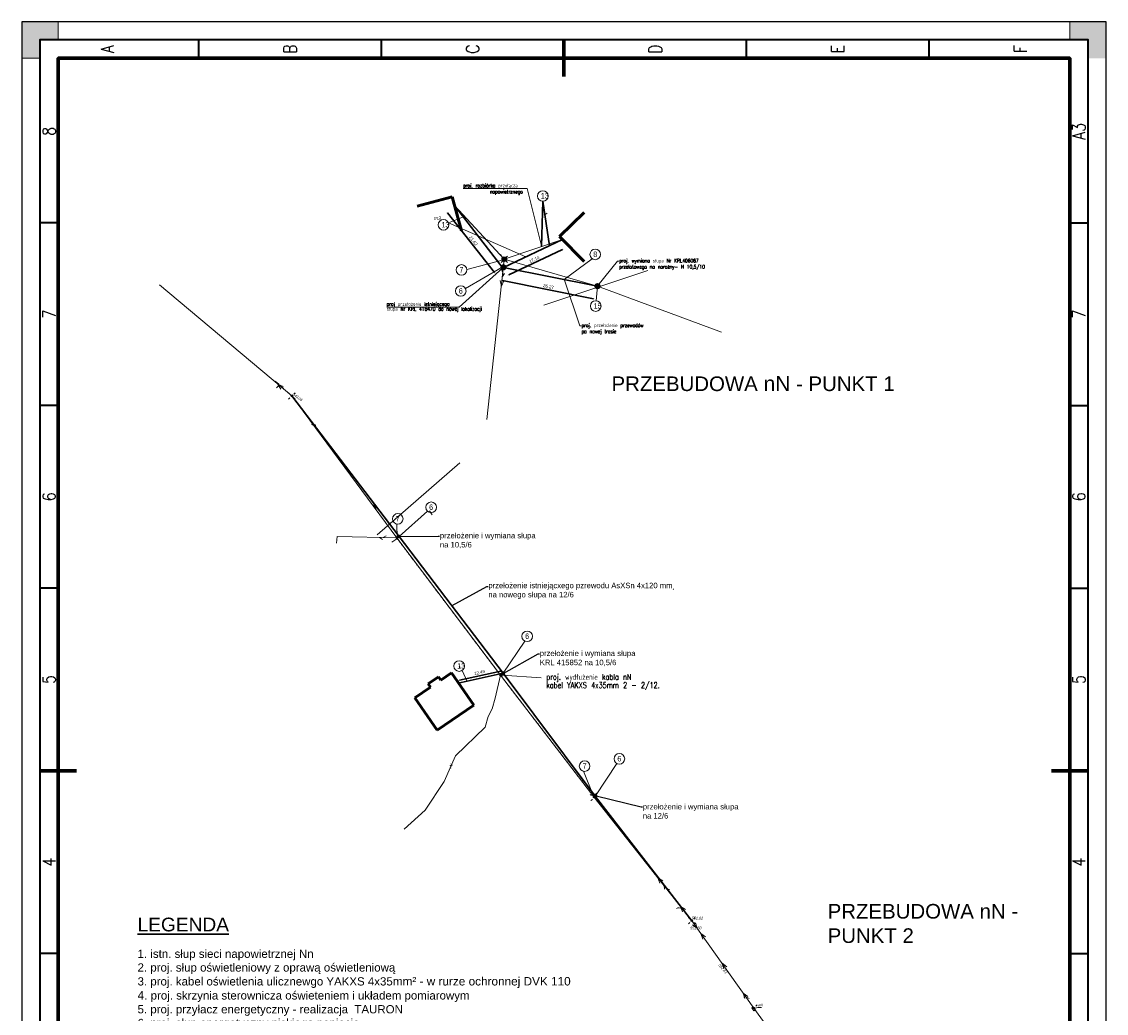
# Model space of a CAD drawing. Header units: metres. Extents: x 7168 to 12828, y 1523 to 3619.
# Tile 4 of 133: x 7449 to 7746, y 2688 to 2959. Entities that reach past the tile are written whole.
import ezdxf
from ezdxf import colors
from ezdxf.entities.mleader import LeaderData, LeaderLine
from ezdxf.enums import TextEntityAlignment as Align
from ezdxf.math import Vec2, Vec3

# ---------------------------------------------------------------- set-up
doc = ezdxf.new("R2010")
doc.units = ezdxf.units.M
for name, pattern in [('( Dashdot )', [1.001, 0.5, -0.25, 0.001, -0.25]), ('2', [0.9, 0.6, -0.3]), ('DGN Style 2', [3.921133, 2.35268, -1.568453])]:
    doc.linetypes.add(name, pattern=pattern)
for name, color, linetype, lineweight in [('1_trasa opis', 1, 'Continuous', 0), ('312-budynek ewidencyjny', 7, 'Continuous', 0), ('312-oznaczenie budynku ewidencyjnego-Atr117', 7, 'Continuous', 0), ('5_urz bezp ruchu pionowa', 216, 'Continuous', 30), ('6_granica proj pasa drogowego DP', 5, '( Dashdot )', 100), ('BUBZ01', 4, 'Continuous', 0), ('BUBZ01_1', 4, 'Continuous', 0), ('chodnik (powierzchnia)', 250, 'Continuous', 0), ('CP_FRAME', 217, 'Continuous', 70), ('CP_FRCENTR', 217, 'Continuous', 70), ('CP_FRMARK', 253, 'Continuous', 15), ('CP_FRREF', 251, 'Continuous', 35), ('CP_LINENORM', 251, 'Continuous', 25), ('CP_TEXTNORM', 53, 'Continuous', 25), ('KTJZ01', 98, 'Continuous', 0), ('KTOK02', 250, 'Continuous', 0), ('plac (powierzchnia)', 250, 'Continuous', 0), ('proj. słupy', 1, 'Continuous', 30), ('PRZEBUDOWA SIECI', 1, 'DGN Style 2', 13), ('przewód elektroenergetyczny (linia)', 250, 'Continuous', 0), ('przewód elektroenergetyczny (linia)-Atr1', 250, 'Continuous', 0), ('przewód telekomunikacyjny (linia)', 250, 'Continuous', 0), ('RTPW02', 98, 'Continuous', 0), ('SUEP_B - Przewód elektroenergetyczny niskiego napięcia', 7, 'Continuous', 0), ('SUTP_B - Przewód telekomunikacyjny napowietrzny', 7, 'Continuous', 0), ('słupy', 250, 'Continuous', 25)]:
    doc.layers.add(name, color=color, linetype=linetype, lineweight=lineweight)
doc.layers.add('AL 4x25', color=250, linetype='Continuous')
doc.styles.add('CP_TXT', font='ROMANS.SHX')
doc.styles.add('CP_TXTCON', font='ROMANS.SHX', dxfattribs={"width": 0.8})
doc.styles.get("Standard").update_dxf_attribs({"font": 'arial.ttf'})
doc.styles.add('Style-Arial', font='arial.ttf')
doc.styles.add('Style-KRENTZ_1250 I 0.20944', font='KRENTZ_1250.shx', dxfattribs={"oblique": 12})
doc.styles.add('Style-txt', font='txt.shx')
doc.dimstyles.new('1 500 (Arial 0.85)', dxfattribs={"dimtxt": 0.85, "dimasz": 0.425, "dimexe": 0.34, "dimexo": 0.425, "dimgap": 0.425, "dimtad": 1, "dimzin": 11, "dimdsep": 46, "dimtxsty": 'Style-Arial', "dimcen": 0.09, "dimse1": 1, "dimse2": 1, "dimclrd": 256, "dimclre": 256, "dimadec": 1, "dimazin": 1, "dimtfac": 1, "dimtofl": 0, "dimtmove": 0, "dimatfit": 3, "dimfxl": 0, "dimfrac": 2, "dimtzin": 11, "dimlwd": -1, "dimlwe": -1, "dimarcsym": 0})

# ---------------------------------------------------------------- blocks, each defined once
blk = doc.blocks.new('*U52')
at = {"layer": 'słupy'}
h = blk.add_hatch(color=7, dxfattribs=at)
edge = h.paths.add_edge_path()
edge.add_arc((0, 0), 2461, 0, 360)
edge = h.paths.add_edge_path(flags=16)
edge.add_arc((0, 0), 1478, 0, 360)
h = blk.add_hatch(color=7, dxfattribs=at)
h.set_gradient(color1=(255, 255, 255), tint=0.41, name='CYLINDER')
edge = h.paths.add_edge_path()
edge.add_arc((0, 0), 1478, 0, 360)
for radius in [2461, 2461, 1478]:
    blk.add_circle((0, 0), radius, dxfattribs=at)
blk = doc.blocks.new('*U53')
at = {"layer": 'słupy'}
h = blk.add_hatch(color=7, dxfattribs=at)
edge = h.paths.add_edge_path()
edge.add_arc((0, 0), 2461, 0, 360)
edge = h.paths.add_edge_path(flags=16)
edge.add_arc((0, 0), 1478, 0, 360)
h = blk.add_hatch(color=7, dxfattribs=at)
h.set_gradient(color1=(255, 255, 255), tint=0.41, name='CYLINDER')
edge = h.paths.add_edge_path()
edge.add_arc((0, 0), 1478, 0, 360)
at = {"layer": 'proj. słupy'}
for radius in [2461, 1478]:
    blk.add_circle((0, 0), radius, dxfattribs=at)
at = {"layer": 'słupy'}
blk.add_circle((0, 0), 2461, dxfattribs=at)
blk = doc.blocks.new('AcDbMLeader_29')
at = {"layer": 'PRZEBUDOWA SIECI', "color": 6, "linetype": 'Continuous', "lineweight": 13, "flags": 128}
for points in [[(7438375.843007, 5508020.553693), (7438392.995507, 5508020.553693)], [(7438393.355507, 5508020.553693), (7438392.995507, 5508020.553693)], [(7438397.281512, 5508004.849809), (7438393.355507, 5508020.553693)]]:
    blk.add_lwpolyline(points, dxfattribs=at)
at = {"layer": 'PRZEBUDOWA SIECI', "color": 6, "linetype": 'Continuous', "lineweight": 13}
blk.add_solid([(7438397.310616, 5508004.857085), (7438397.325168, 5508004.675184), (7438397.252407, 5508004.842533)], dxfattribs=at)
at = {"layer": 'PRZEBUDOWA SIECI', "color": 6, "linetype": 'Continuous', "lineweight": 13, "style": 'Style-txt', "width": 0.75}
for s, p in [('proj. rozbiórka przyłącza', (7438375.843007, 5508021.887026)), ('napowietrznego', (7438383.155507, 5508020.220359))]:
    blk.add_text(s, height=1, dxfattribs=at).set_placement(p, align=Align.TOP_LEFT)
blk = doc.blocks.new('*U55')
at = {"layer": 'słupy'}
h = blk.add_hatch(color=7, dxfattribs=at)
edge = h.paths.add_edge_path()
edge.add_arc((0, 0), 2461, 0, 360)
edge = h.paths.add_edge_path(flags=16)
edge.add_arc((0, 0), 1478, 0, 360)
h = blk.add_hatch(color=7, dxfattribs=at)
h.set_gradient(color1=(255, 255, 255), tint=0.41, name='CYLINDER')
edge = h.paths.add_edge_path()
edge.add_arc((0, 0), 1478, 0, 360)
at = {"layer": 'proj. słupy'}
for radius in [2461, 1478]:
    blk.add_circle((0, 0), radius, dxfattribs=at)
at = {"layer": 'słupy'}
blk.add_circle((0, 0), 2461, dxfattribs=at)
blk = doc.blocks.new('CP_TEXTREFA3')
for p, q in [((-350, 282), (-350, 287)), ((-300, 282), (-300, 287)), ((-250, 282), (-250, 287)), ((-200, 287), (-200, 282)), ((-150, 282), (-150, 287)), ((-100, 282), (-100, 287)), ((-50, 282), (-50, 287)), ((-395, 243.5), (-400, 243.5)), ((-5, 243.5), (0, 243.5)), ((-395, 193.5), (-400, 193.5)), ((-5, 193.5), (0, 193.5)), ((-400, 143.5), (-395, 143.5)), ((-5, 143.5), (0, 143.5)), ((-395, 93.5), (-400, 93.5)), ((-5, 93.5), (0, 93.5)), ((-395, 43.5), (-400, 43.5)), ((-5, 43.5), (0, 43.5)), ((-350, 5), (-350, 0)), ((-300, 5), (-300, 0)), ((-250, 5), (-250, 0)), ((-200, 5), (-200, 0)), ((-150, 5), (-150, 0)), ((-100, 5), (-100, 0)), ((-50, 5), (-50, 0))]:
    blk.add_line(p, q)
for points in [[(-400, 0), (0, 0), (0, 287), (-400, 287)], [(-395, 5), (-5, 5), (-5, 282), (-395, 282)]]:
    blk.add_lwpolyline(points, close=True)
at = {"layer": 'CP_TEXTNORM', "linetype": 'ByBlock', "style": 'CP_TXTCON', "width": 0.8}
for s, p in [('1', (-375, 284.5)), ('2', (-325, 284.5)), ('3', (-275, 284.5)), ('4', (-225, 284.5)), ('5', (-175, 284.5)), ('6', (-125, 284.5)), ('7', (-75, 284.5)), ('8', (-25, 284.5)), ('A', (-397.5, 268.5)), ('A', (-2.5, 268.5)), ('B', (-397.5, 218.5)), ('B', (-2.5, 218.5)), ('C', (-2.5, 168.5)), ('D', (-397.5, 118.5)), ('D', (-2.5, 118.5)), ('E', (-397.5, 68.5)), ('E', (-2.5, 68.5)), ('F', (-397.5, 18.5)), ('F', (-2.5, 18.5)), ('1', (-375, 2.5)), ('2', (-325, 2.5)), ('3', (-275, 2.5)), ('4', (-225, 2.5)), ('5', (-175, 2.5)), ('6', (-125, 2.5)), ('7', (-75, 2.5)), ('A3', (-25, 2.5))]:
    blk.add_text(s, height=3.5, dxfattribs=at).set_placement(p, align=Align.MIDDLE)
at = {"layer": 'CP_TEXTNORM', "style": 'CP_TXT'}
blk.add_text('C', height=3.5, dxfattribs=at).set_placement((-397.5, 168.5), align=Align.MIDDLE)
blk = doc.blocks.new('2d_iso_5457_a3_zp5y')
at = {"layer": 'CP_FRMARK'}
for points in [[(415, 292), (415, 287), (420, 287), (420, 297), (410, 297), (410, 292)], [(415, 5), (410, 5), (410, 0), (415, 0), (420, 0), (420, 5), (420, 10), (415, 10)]]:
    blk.add_hatch(color=256, dxfattribs=at).paths.add_polyline_path(points)
blk.add_lwpolyline([(20, 10), (410, 10), (410, 287), (20, 287)], close=True)
at = {"layer": 'CP_FRCENTR'}
for p, q in [((215, 292), (215, 282)), ((415, 148.5), (405, 148.5)), ((215, 15), (215, 5))]:
    blk.add_line(p, q, dxfattribs=at)
at = {"layer": 'CP_FRMARK'}
for p, q in [((410, 292), (410, 297)), ((410, 297), (420, 297)), ((420, 297), (420, 287)), ((415, 292), (410, 292)), ((415, 287), (415, 292)), ((420, 287), (415, 287)), ((415, 10), (415, 5)), ((420, 10), (415, 10)), ((420, 0), (420, 10)), ((415, 5), (410, 5)), ((410, 0), (420, 0))]:
    blk.add_line(p, q, dxfattribs=at)
at = {"layer": 'CP_LINENORM', "linetype": 'Continuous'}
blk.add_lwpolyline([(0, 0), (420, 0), (420, 297), (0, 297)], close=True, dxfattribs=at)
at = {"layer": 'CP_FRREF'}
blk.add_blockref('CP_TEXTREFA3', (415, 5), dxfattribs=at)
blk = doc.blocks.new('*D56')
at = {"layer": '5_urz bezp ruchu pionowa', "linetype": 'Continuous'}
blk.add_line((7596.63, 2896.56), (7581.89, 2889.62), dxfattribs=at)
at = {"layer": '5_urz bezp ruchu pionowa'}
for points in [[(7596.66, 2896.5), (7596.6, 2896.63), (7597.01, 2896.74)], [(7581.86, 2889.69), (7581.92, 2889.56), (7581.5, 2889.44)]]:
    blk.add_solid(points, dxfattribs=at)
at = {"layer": 'Defpoints', "color": 0}
for p in [(7595.95, 2898.99), (7580.45, 2891.68), (7581.5, 2889.44)]:
    blk.add_point(p, dxfattribs=at)
at = {"layer": '5_urz bezp ruchu pionowa', "color": 0, "lineweight": 13, "insert": (7588.89, 2893.86), "char_height": 0.85, "attachment_point": 5, "rotation": 25.2147, "style": 'Style-Arial'}
blk.add_mtext('17.14', dxfattribs=at)
blk = doc.blocks.new('*D57')
at = {"layer": '5_urz bezp ruchu pionowa', "linetype": 'Continuous'}
blk.add_line((7577.98, 2890.28), (7565.11, 2906.58), dxfattribs=at)
at = {"layer": '5_urz bezp ruchu pionowa'}
for points in [[(7565.17, 2906.63), (7565.05, 2906.54), (7564.85, 2906.92)], [(7577.92, 2890.24), (7578.04, 2890.32), (7578.24, 2889.95)]]:
    blk.add_solid(points, dxfattribs=at)
at = {"layer": 'Defpoints', "color": 0}
for p in [(7567.05, 2908.65), (7564.85, 2906.92), (7580.45, 2891.68)]:
    blk.add_point(p, dxfattribs=at)
at = {"layer": '5_urz bezp ruchu pionowa', "color": 0, "lineweight": 13, "insert": (7572.22, 2898.96), "char_height": 0.85, "attachment_point": 5, "rotation": 308.2886, "style": 'Style-Arial'}
blk.add_mtext('21.62', dxfattribs=at)
blk = doc.blocks.new('*D58')
at = {"layer": '5_urz bezp ruchu pionowa', "linetype": 'Continuous'}
blk.add_line((7605.09, 2883.1), (7580.16, 2888.08), dxfattribs=at)
at = {"layer": '5_urz bezp ruchu pionowa'}
for points in [[(7580.17, 2888.15), (7580.15, 2888.01), (7579.74, 2888.16)], [(7605.07, 2883.04), (7605.1, 2883.17), (7605.5, 2883.02)]]:
    blk.add_solid(points, dxfattribs=at)
at = {"layer": 'Defpoints', "color": 0}
for p in [(7580.45, 2891.68), (7579.74, 2888.16), (7606.21, 2886.54)]:
    blk.add_point(p, dxfattribs=at)
at = {"layer": '5_urz bezp ruchu pionowa', "color": 0, "lineweight": 13, "insert": (7592.79, 2886.43), "char_height": 0.85, "attachment_point": 5, "rotation": 348.7118, "style": 'Style-Arial'}
blk.add_mtext('26.27', dxfattribs=at)
blk = doc.blocks.new('*D59')
at = {"layer": '5_urz bezp ruchu pionowa', "linetype": 'Continuous'}
blk.add_line((7568.39, 2778.74), (7579.77, 2781.21), dxfattribs=at)
at = {"layer": '5_urz bezp ruchu pionowa'}
for points in [[(7579.79, 2781.14), (7579.76, 2781.28), (7580.19, 2781.3)], [(7568.38, 2778.81), (7568.41, 2778.67), (7567.98, 2778.65)]]:
    blk.add_solid(points, dxfattribs=at)
at = {"layer": 'Defpoints', "color": 0}
for p in [(7580.19, 2781.3), (7580.34, 2780.58), (7568.13, 2777.93)]:
    blk.add_point(p, dxfattribs=at)
at = {"layer": '5_urz bezp ruchu pionowa', "color": 0, "lineweight": 13, "insert": (7573.9, 2780.82), "char_height": 0.85, "attachment_point": 5, "rotation": 12.2361, "style": 'Style-Arial'}
blk.add_mtext('12.49', dxfattribs=at)

msp = doc.modelspace()

# ---------------------------------------------------------------- linework, layer by layer
at = {"color": 1, "lineweight": 30}
for q in [(7590.893, 2897.357), (7593.025, 2897.608)]:
    msp.add_line((7591.244, 2909.758), q, dxfattribs=at)
at = {"color": 1, "lineweight": 20}
for p, q in [((7569.489, 2905.494), (7565.378, 2903.831)), ((7586.548, 2894.558), (7565.378, 2903.831)), ((7580.512, 2893.716), (7570.412, 2891.095)), ((7604.789, 2894.013), (7597.109, 2888.358)), ((7580.1, 2891.746), (7570.04, 2885.906)), ((7606.208, 2886.542), (7605.864, 2882.536)), ((7551.922, 2818.051), (7559.645, 2824.972)), ((7551.319, 2817.68), (7551.226, 2821.44)), ((7580.368, 2780.617), (7586.281, 2789.405)), ((7570.553, 2778.356), (7569.171, 2781.381)), ((7605.236, 2746.774), (7602.392, 2753.768)), ((7605.622, 2747.088), (7611.535, 2755.876))]:
    msp.add_line(p, q, dxfattribs=at)
at = {"color": 0, "linetype": 'Continuous', "lineweight": 13}
for p, q in [((7580.158, 2893.372), (7579.805, 2893.019)), ((7581.219, 2894.433), (7581.572, 2894.786)), ((7581.219, 2893.372), (7581.572, 2893.019)), ((7521.976, 2857.015), (7521.623, 2857.368)), ((7523.037, 2857.015), (7523.39, 2857.368)), ((7521.976, 2855.954), (7521.623, 2855.601)), ((7523.037, 2855.954), (7523.39, 2855.601)), ((7604.606, 2747.181), (7604.186, 2747.451)), ((7605.642, 2747.406), (7605.912, 2747.826)), ((7605.868, 2746.369), (7606.288, 2746.099)), ((7631.516, 2713.425), (7631.163, 2713.778)), ((7631.516, 2712.364), (7631.163, 2712.011)), ((7632.577, 2713.425), (7632.93, 2713.778)), ((7632.577, 2712.364), (7632.93, 2712.011)), ((7648.826, 2689.334), (7648.426, 2689.034)), ((7649.026, 2688.234), (7648.426, 2689.034)), ((7649.426, 2688.534), (7648.826, 2689.334)), ((7649.426, 2688.534), (7649.026, 2688.234)), ((7649.557, 2689.525), (7649.91, 2689.878))]:
    msp.add_line(p, q, dxfattribs=at)
at = {"color": 1, "lineweight": 20}
for centre in [(7591.227, 2911.21), (7564.023, 2903.309), (7605.589, 2895.225), (7568.965, 2890.978), (7568.768, 2885.207), (7605.714, 2881.092), (7560.647, 2826.023), (7551.511, 2822.864), (7586.948, 2790.712), (7568.34, 2782.571), (7602.677, 2755.192), (7612.202, 2757.183)]:
    msp.add_circle(centre, 1.452, dxfattribs=at)
at = {"color": 0, "linetype": 'Continuous', "lineweight": 13}
for centre in [(7606.208, 2886.542), (7606.208, 2886.542), (7606.208, 2886.542), (7522.506, 2856.484), (7551.246, 2817.624), (7579.606, 2780.114), (7605.236, 2746.774), (7632.046, 2712.894), (7649.026, 2688.994)]:
    msp.add_circle(centre, 0.25, dxfattribs=at)
at = {"layer": '1_trasa opis', "color": 212}
msp.add_line((7568.546, 2838.148), (7545.854, 2818.524), dxfattribs=at)
at = {"layer": '1_trasa opis', "flags": 128}
msp.add_lwpolyline([(7591.522, 2881.304), (7619.987, 2890.779)], dxfattribs=at)
at = {"layer": '312-budynek ewidencyjny', "linetype": 'Continuous', "lineweight": 53}
for p, q in [((7556.808, 2908.392), (7566.418, 2910.992)), ((7566.418, 2910.992), (7568.938, 2901.662)), ((7563.266, 2778.734), (7566.186, 2780.754)), ((7566.186, 2780.754), (7572.306, 2771.894)), ((7559.846, 2777.664), (7562.656, 2779.604)), ((7560.446, 2776.804), (7559.846, 2777.664)), ((7556.146, 2773.834), (7560.446, 2776.804)), ((7562.316, 2764.994), (7556.146, 2773.834)), ((7572.306, 2771.894), (7562.316, 2764.994))]:
    msp.add_line(p, q, dxfattribs=at)
at = {"layer": '312-budynek ewidencyjny', "color": 7, "linetype": 'Continuous', "lineweight": 53}
for p, q in [((7595.778, 2900.102), (7602.558, 2906.702)), ((7602.598, 2893.242), (7595.778, 2900.102))]:
    msp.add_line(p, q, dxfattribs=at)
at = {"layer": '312-budynek ewidencyjny', "linetype": 'Continuous', "lineweight": 53}
msp.add_lwpolyline([(7562.656, 2779.604), (7563.266, 2778.734)], dxfattribs=at)
at = {"layer": '5_urz bezp ruchu pionowa', "color": 7, "linetype": 'Continuous', "lineweight": 13}
for q in [(7567.049, 2908.655), (7596.589, 2899.286)]:
    msp.add_line((7580.688, 2893.902), q, dxfattribs=at)
at = {"layer": '6_granica proj pasa drogowego DP', "color": 6, "linetype": 'ByBlock', "lineweight": 30}
msp.add_line((7580.344, 2780.582), (7568.083, 2777.923), dxfattribs=at)
msp.add_lwpolyline([(7632.046, 2712.894), (7605.59, 2747.005), (7580.337, 2780.601), (7551.891, 2818.035), (7522.506, 2856.484)], dxfattribs=at)
at = {"layer": '6_granica proj pasa drogowego DP', "color": 5, "lineweight": 0, "flags": 128}
msp.add_lwpolyline([(7551.246, 2817.624), (7579.606, 2780.114), (7605.236, 2746.774), (7632.046, 2712.894)], dxfattribs=at)
at = {"layer": '6_granica proj pasa drogowego DP', "color": 6, "linetype": '2', "lineweight": 30}
msp.add_lwpolyline([(7579.535, 2779.824), (7580.423, 2780.149), (7580.36, 2780.618)], dxfattribs=at)
at = {"layer": 'BUBZ01', "color": 250, "linetype": 'Continuous', "lineweight": 13}
for p, q in [((7579.671, 2895.244), (7580.274, 2894.149)), ((7517.983, 2860.573), (7518.906, 2859.73)), ((7519.275, 2859.393), (7520.198, 2858.55)), ((7521.86, 2857.033), (7522.416, 2856.524)), ((7522.416, 2856.524), (7522.817, 2856.232)), ((7545.661, 2825.779), (7544.858, 2826.737))]:
    msp.add_line(p, q, dxfattribs=at)
at = {"layer": 'BUBZ01', "color": 250, "linetype": 'Continuous', "lineweight": 20}
for p, q in [((7560.2, 2825.031), (7560.899, 2823.995)), ((7568.604, 2782.193), (7568.34, 2782.571))]:
    msp.add_line(p, q, dxfattribs=at)
at = {"layer": 'BUBZ01_1', "color": 250, "linetype": 'Continuous', "lineweight": 13}
for p, q in [((7518.295, 2858.668), (7519.102, 2859.551)), ((7549.911, 2816.5), (7551.506, 2817.58)), ((7604.415, 2745.807), (7604.822, 2746.077))]:
    msp.add_line(p, q, dxfattribs=at)
at = {"layer": 'chodnik (powierzchnia)', "color": 250, "linetype": 'Continuous', "lineweight": 13}
msp.add_line((7592.464, 2906.478), (7591.617, 2905.947), dxfattribs=at)
at = {"layer": 'KTJZ01', "color": 250, "linetype": 'Continuous', "lineweight": 13}
msp.add_line((7527.862, 2848.82), (7529.104, 2847.98), dxfattribs=at)
at = {"layer": 'KTOK02', "color": 250, "linetype": 'Continuous', "lineweight": 13}
msp.add_arc((7628.45, 2714.905), 1.5, 55.41049, 115.41049, dxfattribs=at)
at = {"layer": 'plac (powierzchnia)', "color": 250, "linetype": 'Continuous', "lineweight": 13}
for p, q in [((7566.199, 2780.735), (7567.052, 2779.501)), ((7567.336, 2779.09), (7568.188, 2777.855))]:
    msp.add_line(p, q, dxfattribs=at)
at = {"layer": 'PRZEBUDOWA SIECI', "color": 6, "linetype": 'Continuous', "lineweight": 30}
for p, q in [((7580.098, 2891.746), (7567.049, 2908.655)), ((7580.446, 2891.685), (7596.589, 2899.286))]:
    msp.add_line(p, q, dxfattribs=at)
at = {"layer": 'PRZEBUDOWA SIECI', "color": 1, "linetype": 'Continuous', "lineweight": 13}
msp.add_line((7606.208, 2886.542), (7640.148, 2873.932), dxfattribs=at)
at = {"layer": 'PRZEBUDOWA SIECI', "color": 1, "linetype": 'Continuous', "lineweight": 13, "flags": 128}
msp.add_lwpolyline([(7580.688, 2893.902), (7606.208, 2886.542)], dxfattribs=at)
at = {"layer": 'PRZEBUDOWA SIECI', "color": 6, "linetype": 'Continuous', "lineweight": 13, "flags": 128}
for points in [[(7606.321, 2886.682), (7611.68, 2893.346)], [(7611.68, 2893.346), (7612.04, 2893.346)], [(7580.312, 2891.564), (7568.364, 2880.818)], [(7597.167, 2888.188), (7601.374, 2875.658)], [(7548.477, 2880.818), (7568.004, 2880.818)], [(7568.364, 2880.818), (7568.004, 2880.818)], [(7601.374, 2875.658), (7601.734, 2875.658)], [(7580.115, 2780.036), (7590.805, 2779.335)]]:
    msp.add_lwpolyline(points, dxfattribs=at)
at = {"layer": 'PRZEBUDOWA SIECI', "color": 6, "linetype": 'Continuous', "lineweight": 30, "flags": 128}
msp.add_lwpolyline([(7606.208, 2886.542), (7580.446, 2891.685)], dxfattribs=at)
at = {"layer": 'PRZEBUDOWA SIECI', "color": 6, "linetype": 'Continuous', "lineweight": 13, "extrusion": (0, 0, -1)}
for points in [[(-7580.292, 2891.587), (-7580.446, 2891.685), (-7580.333, 2891.542)], [(-7597.138, 2888.178), (-7597.109, 2888.358), (-7597.195, 2888.197)], [(-7606.344, 2886.664), (-7606.208, 2886.542), (-7606.297, 2886.701)]]:
    msp.add_solid(points, dxfattribs=at)
at = {"layer": 'przewód elektroenergetyczny (linia)', "color": 1, "linetype": 'Continuous', "lineweight": 13}
for p, q in [((7579.606, 2780.114), (7578.206, 2773.824)), ((7578.206, 2773.824), (7577.326, 2770.864)), ((7576.246, 2768.784), (7575.446, 2765.894)), ((7577.326, 2770.864), (7576.246, 2768.784)), ((7575.446, 2765.894), (7567.306, 2757.984)), ((7567.306, 2757.984), (7564.196, 2751.004)), ((7564.196, 2751.004), (7558.986, 2743.124)), ((7558.986, 2743.124), (7553.259, 2737.944))]:
    msp.add_line(p, q, dxfattribs=at)
at = {"layer": 'przewód elektroenergetyczny (linia)-Atr1', "color": 1, "linetype": 'Continuous'}
for p, q in [((7648.976, 2688.894), (7650.136, 2689.174)), ((7650.136, 2689.174), (7651.128, 2689.174))]:
    msp.add_line(p, q, dxfattribs=at)
at = {"layer": 'przewód telekomunikacyjny (linia)', "color": 40, "linetype": 'Continuous', "lineweight": 13, "true_color": 0xffbe00}
msp.add_line((7534.956, 2818.054), (7534.756, 2816.214), dxfattribs=at)
at = {"layer": 'SUEP_B - Przewód elektroenergetyczny niskiego napięcia', "color": 1, "linetype": 'Continuous', "lineweight": 13}
for p, q in [((7575.908, 2850.032), (7580.688, 2893.902)), ((7580.688, 2893.902), (7606.208, 2886.542)), ((7522.506, 2856.484), (7486.306, 2886.944)), ((7579.554, 2888.111), (7579.888, 2886.566)), ((7579.888, 2886.566), (7580.548, 2888.003)), ((7606.208, 2886.542), (7640.148, 2873.932)), ((7520.15, 2859.12), (7518.68, 2859.704)), ((7518.68, 2859.704), (7519.506, 2858.355)), ((7551.246, 2817.624), (7522.506, 2856.484)), ((7529.394, 2847.172), (7528.904, 2848.675)), ((7551.173, 2817.569), (7551.412, 2817.406)), ((7579.606, 2780.114), (7551.246, 2817.624)), ((7605.236, 2746.774), (7579.606, 2780.114)), ((7632.046, 2712.894), (7605.236, 2746.774)), ((7624.061, 2723.791), (7622.738, 2724.657)), ((7622.738, 2724.657), (7623.277, 2723.171)), ((7630.266, 2715.949), (7628.944, 2716.815)), ((7628.944, 2716.815), (7629.482, 2715.329)), ((7649.026, 2688.994), (7632.046, 2712.894)), ((7632.257, 2711.734), (7633.533, 2710.801)), ((7633.533, 2710.801), (7633.072, 2712.314)), ((7635.823, 2708.441), (7634.547, 2709.375)), ((7634.547, 2709.375), (7635.008, 2707.862)), ((7641.615, 2700.289), (7640.339, 2701.223)), ((7640.339, 2701.223), (7640.8, 2699.71)), ((7647.407, 2692.137), (7646.13, 2693.07)), ((7646.13, 2693.07), (7646.592, 2691.558)), ((7667.326, 2663.664), (7649.026, 2688.994))]:
    msp.add_line(p, q, dxfattribs=at)
at = {"layer": 'SUTP_B - Przewód telekomunikacyjny napowietrzny', "color": 40, "linetype": 'Continuous', "lineweight": 13, "true_color": 0xffbe00}
for p, q in [((7575.908, 2850.032), (7580.688, 2893.902)), ((7580.688, 2893.902), (7606.208, 2886.542)), ((7579.878, 2891.089), (7580.282, 2890.174)), ((7580.282, 2890.174), (7580.173, 2889.18)), ((7580.173, 2889.18), (7580.764, 2889.987)), ((7522.506, 2856.484), (7486.306, 2886.944)), ((7606.208, 2886.542), (7640.148, 2873.932)), ((7551.246, 2817.624), (7522.506, 2856.484)), ((7551.246, 2817.624), (7534.956, 2818.054)), ((7546.498, 2817.75), (7547.35, 2817.227)), ((7548.376, 2818.201), (7547.498, 2817.723)), ((7632.046, 2712.894), (7605.236, 2746.774)), ((7624.445, 2722.501), (7624.59, 2721.511)), ((7625.995, 2721.348), (7625.065, 2721.716)), ((7649.026, 2688.994), (7632.046, 2712.894)), ((7646.854, 2692.051), (7646.275, 2692.867)), ((7646.275, 2692.867), (7646.369, 2691.871)), ((7647.764, 2691.636), (7646.854, 2692.051))]:
    msp.add_line(p, q, dxfattribs=at)

# ---------------------------------------------------------------- block references
at = {"layer": 'AL 4x25', "color": 0, "xscale": 0.00025, "yscale": 0.00025, "zscale": 0.00025}
for name, p in [('*U52', (7580.688, 2893.902)), ('*U53', (7580.446, 2891.685)), ('*U53', (7606.208, 2886.542))]:
    msp.add_blockref(name, p, dxfattribs=at)
at = {"layer": 'AL 4x25', "xscale": 0.000125, "yscale": 0.000125, "zscale": 0.000125}
for p in [(7551.891, 2818.035), (7580.337, 2780.601), (7605.59, 2747.072)]:
    msp.add_blockref('*U55', p, dxfattribs=at)
at = {"layer": 'CP_FRAME', "rotation": 90}
msp.add_blockref('2d_iso_5457_a3_zp5y', (7745.533, 2538.908), dxfattribs=at)
at = {"layer": 'PRZEBUDOWA SIECI', "color": 6, "linetype": 'Continuous', "lineweight": 13}
msp.add_blockref('AcDbMLeader_29', (-7430806.432, -5505107.318), dxfattribs=at)

# ---------------------------------------------------------------- texts
at = {"color": 1, "lineweight": 30, "insert": (7590.673, 2911.993), "char_height": 1.5, "width": 1.10785, "attachment_point": 1}
msp.add_mtext('\\H1x;\\W0.75;13', dxfattribs=at)
at = {"color": 1, "lineweight": 20, "char_height": 1.5, "width": 1.10785, "attachment_point": 1}
for s, insert in [('\\H1x;\\W0.75;13', (7563.469, 2904.092)), ('\\H1x;\\W0.75;8', (7605.035, 2896.008)), ('\\H1x;\\W0.75;7', (7568.411, 2891.761)), ('\\H1x;\\W0.75;6', (7568.214, 2885.99)), ('\\H1x;\\W0.75;15', (7605.161, 2881.875)), ('\\H1x;\\W0.75;6', (7560.094, 2826.806)), ('\\H1x;\\W0.75;7', (7550.958, 2823.647)), ('\\H1x;\\W0.75;6', (7586.394, 2791.495)), ('\\H1x;\\W0.75;13', (7567.786, 2783.355)), ('\\H1x;\\W0.75;6', (7611.648, 2757.966)), ('\\H1x;\\W0.75;7', (7602.123, 2755.975))]:
    msp.add_mtext(s, dxfattribs=dict(at, insert=insert))
at = {"lineweight": 30, "ltscale": 100, "insert": (7480.265, 2713.716), "char_height": 1.5, "width": 116.91458, "attachment_point": 1}
msp.add_mtext('{\\H2.5x;\\LLEGENDA \\P\\pt0;\\Ftxt|c238;\\H0.4x;\\P\\fArial|b0|i0|c238|p34;\\H1.4999x;\\l1. istn. słup sieci napowietrznej Nn\\H1.0001x; \\P\\H0.9999x;2. proj. słup oświetleniowy z oprawą oświetleniową\\P3. proj. kabel oświetlenia ulicznewgo YAKXS 4x35\\H1.0256x;mm² - w rurze ochronnej DVK 110\\P4. \\H0.97498x;\\C0;proj. skrzynia sterownicza oświeteniem i układem pomiarowym\\P5. proj. przyłacz energetyczny - realizacja  TAURON\\P6. proj. słup energetyczny niskiego napięcia\\P7. istn. słup energetyczny niskiego napięcia - do rozbiórki\\P8. proj. przewód sieci enrgetycznej niskiego napięcia po nowej trasie\\P9. proj. wymiana słupa SN\\P10. istn. słup energetyczny średniego napięcia - do rozbiórki\\P11. proj słup energetyczny średniego napięcia\\P12. proj. przewód sieci napowietrznej średniego napięcia\\P13. proj. przełożenie przewodów i wymiana przyłącza niskiego napięcia\\P14. proj. wydłużenie kabla  WLZ (instalacja elektryczna)\\P15. proj. zmiana lokalizacji zestawu pomiarowego\\P16. proj. przełożenie kabla nN}', dxfattribs=at)
at = {"layer": '312-oznaczenie budynku ewidencyjnego-Atr117', "color": 250, "linetype": 'Continuous', "style": 'Style-KRENTZ_1250 I 0.20944', "oblique": 12, "width": 0.9}
msp.add_text('m3', height=1, dxfattribs=at).set_placement((7562.271, 2905.102), align=Align.MIDDLE_CENTER)
at = {"layer": '5_urz bezp ruchu pionowa', "color": 7, "linetype": 'Continuous', "lineweight": 13, "char_height": 4, "attachment_point": 1}
for s, insert, width in [('PRZEBUDOWA{\\H1.025641x; nN} - PUNKT 1', (7610.052, 2861.934), 80.38189), ('PRZEBUDOWA nN - PUNKT 2', (7669.23, 2717.463), 68.5076)]:
    msp.add_mtext(s, dxfattribs=dict(at, insert=insert, width=width))
at = {"layer": 'PRZEBUDOWA SIECI', "color": 6, "linetype": 'Continuous', "lineweight": 13, "style": 'Style-txt', "width": 0.75}
for s, height, p in [('proj. wymiana słupa Nr KRL406067', 1, (7612.13, 2894.012)), ('przelotowego na narożny- N 10,5/10', 1, (7612.13, 2892.346)), ('słupa Nr KRL 416470 do nowej lokalizacji', 1, (7548.477, 2880.818)), ('proj przełożenie istniejącego', 1, (7548.477, 2882.152)), ('proj. przełożenie przewodów', 1, (7601.824, 2876.325)), ('po nowej trasie', 1, (7601.824, 2874.658)), ('proj. wydłużenie kabla nN', 1.56, (7592.209, 2780.375)), ('kabel YAKXS 4x35mm 2 - 2/12.', 1.56, (7592.209, 2778.121))]:
    msp.add_text(s, height=height, dxfattribs=at).set_placement(p, align=Align.TOP_LEFT)
at = {"layer": 'przewód elektroenergetyczny (linia)-Atr1', "color": 1, "linetype": 'Continuous', "style": 'Style-KRENTZ_1250 I 0.20944', "oblique": 12, "width": 0.9}
msp.add_text('eN', height=0.75, rotation=65.984, dxfattribs=at).set_placement((7565.736, 2754.464), align=Align.MIDDLE_LEFT)
msp.add_text('eN', height=0.75, dxfattribs=at).set_placement((7650.136, 2689.181), align=Align.BOTTOM_LEFT)
at = {"layer": 'RTPW02', "color": 250, "linetype": 'Continuous', "lineweight": 13, "char_height": 0.75, "attachment_point": 7, "line_spacing_factor": 0.72}
for s, insert, rotation in [('\\FKRENTZ_1250;\\Q12;\\H1x;\\W0.8; 549.06', (7522.357, 2856.97), 323.90172), ('\\FKRENTZ_1250;\\Q12;\\H1x;\\W0.8; 551.84', (7639.034, 2700.915), 310.13374)]:
    msp.add_mtext(s, dxfattribs=dict(at, insert=insert, rotation=rotation))
for s, insert in [('\\FKRENTZ_1250;\\Q12;\\H1x;\\W0.8; 551.62', (7631.689, 2713.196)), ('\\FKRENTZ_1250;\\Q12;\\H1x;\\W0.8; 551.50', (7631.275, 2710.527))]:
    msp.add_mtext(s, dxfattribs=dict(at, insert=insert))

# ---------------------------------------------------------------- dimensions: what is measured, and where the dimension line sits
at = {"layer": '5_urz bezp ruchu pionowa', "color": 7, "linetype": 'Continuous', "lineweight": 13}
for p1, p2, distance, picture, middle in [((7580.446, 2891.684), (7567.049, 2908.655), 2.806, '*D57', (7572.22, 2898.963)), ((7595.955, 2898.987), (7580.446, 2891.685), 2.48, '*D56', (7588.894, 2893.863)), ((7606.208, 2886.542), (7580.446, 2891.684), 3.59, '*D58', (7592.792, 2886.435)), ((7568.135, 2777.934), (7580.344, 2780.582), 0.736, '*D59', (7573.901, 2780.817))]:
    dim = msp.add_aligned_dim(p1=p1, p2=p2, distance=distance, dimstyle='1 500 (Arial 0.85)', override={"dimclrt": 0, "dimfrac": 0}, dxfattribs=at)
    dim.commit()
    dim.dimension.update_dxf_attribs({"geometry": picture, "text_midpoint": middle})

# ---------------------------------------------------------------- leaders
at = {"layer": 'PRZEBUDOWA SIECI', "color": 6, "linetype": 'Continuous', "lineweight": 13}
ml = msp.add_multileader_mtext('Standard', dxfattribs=at)
ml.set_content('przełożenie i wymiana słupa \\Pna 10,5/6', color=6)
ml.set_leader_properties()
ml.build(insert=Vec2(0, 0))
ml.multileader.update_dxf_attribs({"text_right_attachment_type": 6, "dogleg_length": 0.36, "arrow_head_size": 0.18})
ctx = ml.context
ctx.base_point, ctx.char_height, ctx.arrow_head_size, ctx.landing_gap_size, ctx.plane_origin = Vec3(7562.97, 2818.134), 1.5, 0.18, 0.09, Vec3(7553.028, 2812.778)
ctx.right_attachment = 6
notes = []
notes.append((ctx, [(0, (1, 1, 0), (7562.61, 2818.134), (1, 0), 0.36, [(0, [(7551.891, 2818.035)], 0, [])])]))
ctx.mtext.insert, ctx.mtext.flow_direction = Vec3(7563.06, 2819.032), 5
ml = msp.add_multileader_mtext('Standard', dxfattribs=at)
ml.set_content('przełożenie istniejącxego pzrewodu AsXSn 4x120 mm{\\fArial|b0|i0|c238|p34;˛\\P}na nowego słupa na 12/6', color=6)
ml.set_leader_properties()
ml.build(insert=Vec2(0, 0))
ml.multileader.update_dxf_attribs({"text_right_attachment_type": 6, "dogleg_length": 0.36, "arrow_head_size": 0.18})
ctx = ml.context
ctx.base_point, ctx.char_height, ctx.arrow_head_size, ctx.landing_gap_size, ctx.plane_origin = Vec3(7576.228, 2804.389), 1.5, 0.18, 0.09, Vec3(7566.287, 2799.033)
ctx.right_attachment = 6
notes.append((ctx, [(0, (1, 1, 0), (7575.868, 2804.389), (1, 0), 0.36, [(0, [(7566.287, 2799.033)], 0, [])])]))
ctx.mtext.insert, ctx.mtext.flow_direction = Vec3(7576.318, 2805.372), 5
ml = msp.add_multileader_mtext('Standard', dxfattribs=at)
ml.set_content('przełożenie i wymiana słupa \\PKRL 415852 na 10,5/6', color=6)
ml.set_leader_properties()
ml.build(insert=Vec2(0, 0))
ml.multileader.update_dxf_attribs({"text_right_attachment_type": 6, "dogleg_length": 0.36, "arrow_head_size": 0.18})
ctx = ml.context
ctx.base_point, ctx.char_height, ctx.arrow_head_size, ctx.landing_gap_size, ctx.plane_origin = Vec3(7590.308, 2785.916), 1.5, 0.18, 0.09, Vec3(7580.367, 2780.561)
ctx.right_attachment = 6
notes.append((ctx, [(0, (1, 1, 0), (7589.948, 2785.916), (1, 0), 0.36, [(0, [(7580.367, 2780.561)], 0, [])])]))
ctx.mtext.insert, ctx.mtext.flow_direction = Vec3(7590.398, 2786.815), 5
ml = msp.add_multileader_mtext('Standard', dxfattribs=at)
ml.set_content('przełożenie i wymiana słupa \\Pna 12/6', color=6)
ml.set_leader_properties()
ml.build(insert=Vec2(0, 0))
ml.multileader.update_dxf_attribs({"text_right_attachment_type": 6, "dogleg_length": 0.36, "arrow_head_size": 0.18})
ctx = ml.context
ctx.base_point, ctx.char_height, ctx.arrow_head_size, ctx.landing_gap_size, ctx.plane_origin = Vec3(7618.524, 2744.082), 1.5, 0.18, 0.09, Vec3(7608.583, 2738.726)
ctx.right_attachment = 6
notes.append((ctx, [(0, (1, 1, 0), (7618.164, 2744.082), (1, 0), 0.36, [(0, [(7605.622, 2747.088)], 0, [])])]))
ctx.mtext.insert, ctx.mtext.flow_direction = Vec3(7618.614, 2744.845), 5
for ctx, leaders in notes:
    for number, flags, end, landing, length, lines in leaders:
        leader = LeaderData()
        leader.index, (leader.has_last_leader_line, leader.has_dogleg_vector, leader.attachment_direction) = number, flags
        leader.last_leader_point, leader.dogleg_vector, leader.dogleg_length = Vec3(end), Vec3(landing), length
        for number, points, colour, breaks in lines:
            line = LeaderLine()
            line.index, line.vertices, line.color, line.breaks = number, Vec3.list(points), colors.encode_raw_color(colour), breaks
            leader.lines.append(line)
        ctx.leaders.append(leader)

doc.saveas('drawing.dxf')
